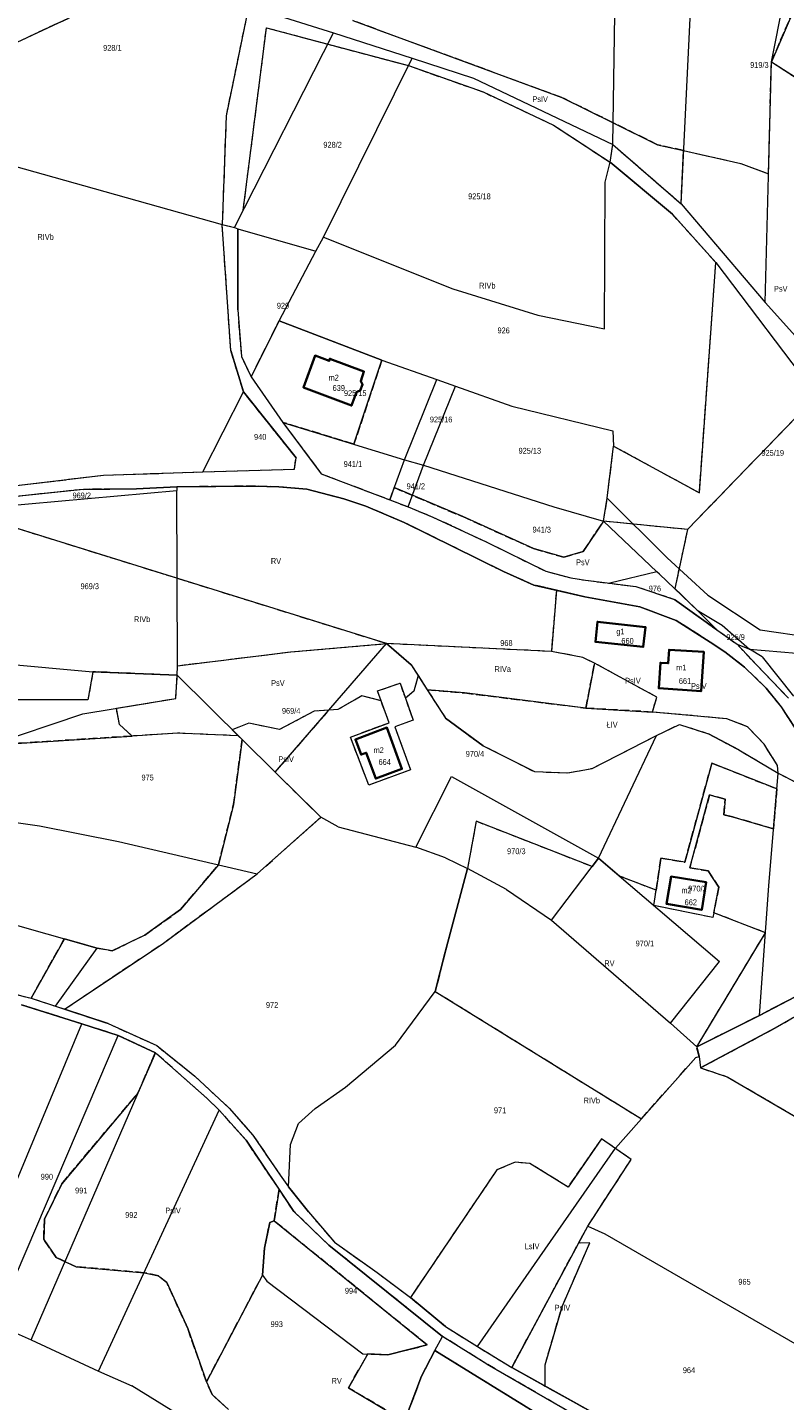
# Model space of a CAD drawing. Header units: metres. Extents: x 7496145 to 7500200, y 5498500 to 5502080.
# Tile 56 of 202: x 7497054 to 7497248, y 5500459 to 5500812. Entities that reach past the tile are written whole.
import ezdxf
from ezdxf.enums import TextEntityAlignment as Align

# ---------------------------------------------------------------- set-up
doc = ezdxf.new("R2010")
doc.units = ezdxf.units.M
doc.header["$MEASUREMENT"] = 0
for name, pattern in [('2.25_0.75', [3, 2.25, -0.75]), ('219-1000', [0]), ('egug-1000', [0])]:
    doc.linetypes.add(name, pattern=pattern)
doc.layers.get('0').update_dxf_attribs({"color": 2, "linetype": 'CONTINUOUS', "lineweight": 5})
for name, color, linetype in [('209-oznaczenie konturu klasyfikacyjnego', 7, 'CONTINUOUS'), ('211-numer działki ewidencyjnej', 7, 'CONTINUOUS'), ('217-kontur klasyfikacyjny', 7, 'CONTINUOUS'), ('218-kontur użytku gruntowego', 7, 'CONTINUOUS'), ('219-działka ewidencyjna', 7, 'CONTINUOUS'), ('312-budynek ewidencyjny', 7, 'CONTINUOUS'), ('312-oznaczenie budynku ewidencyjnego', 7, 'CONTINUOUS'), ('312-oznaczenie budynku ewidencyjnego-Atr117', 7, 'CONTINUOUS'), ('Punkt budynku', 7, 'CONTINUOUS')]:
    doc.layers.add(name, color=color, linetype=linetype)
doc.styles.get("Standard").update_dxf_attribs({"font": 'Working1250', "width": 0.75})

# ---------------------------------------------------------------- blocks, each defined once
blk = doc.blocks.new('PUNKTBUD')
at = {"color": 0}
blk.add_circle((0, 0), 0.09, dxfattribs=at)

msp = doc.modelspace()

# ---------------------------------------------------------------- linework, layer by layer
at = {"layer": '217-kontur klasyfikacyjny', "color": 3, "linetype": '2.25_0.75', "lineweight": 18, "flags": 128}
for points in [[(7497244.72, 5500803.48), (7497256.35, 5500830.33)], [(7497037.5, 5500802.27), (7497073.43, 5500819.01)], [(7497109.85, 5500814.99), (7497104.63, 5500789.57)], [(7497190.89, 5500794.28), (7497137.15, 5500814.05)], [(7497109.02, 5500765.24), (7497115, 5500812.22)], [(7497115, 5500812.22), (7497151.48, 5500802.47)], [(7497243.98, 5500774.71), (7497244.72, 5500803.48)], [(7497244.72, 5500803.48), (7497253.71, 5500797.67)], [(7497151.48, 5500802.47), (7497170.64, 5500795.71)], [(7497170.64, 5500795.71), (7497188.75, 5500787.21)], [(7497204.07, 5500787.79), (7497190.89, 5500794.28)], [(7497104.63, 5500789.57), (7497103.62, 5500761.65)], [(7497188.75, 5500787.21), (7497203.27, 5500777.67)], [(7497215.48, 5500782.16), (7497204.07, 5500787.79)], [(7497203.27, 5500777.67), (7497203.98, 5500782.18)], [(7497203.98, 5500782.18), (7497221.52, 5500766.99)], [(7497222.18, 5500780.65), (7497215.48, 5500782.16)], [(7497221.52, 5500766.99), (7497222.18, 5500780.65)], [(7497222.18, 5500780.65), (7497236.83, 5500777.36)], [(7497219.32, 5500764.27), (7497203.27, 5500777.67)], [(7497236.83, 5500777.36), (7497243.98, 5500774.71)], [(7497106.8, 5500760.87), (7497109.02, 5500765.24)], [(7497230.45, 5500751.85), (7497219.32, 5500764.27)], [(7497103.62, 5500761.65), (7497106.8, 5500760.87)], [(7497105.83, 5500729.25), (7497103.62, 5500761.65)], [(7497106.8, 5500760.87), (7497107.6, 5500760.57)], [(7497107.6, 5500760.57), (7497107.6, 5500739.74)], [(7497226.21, 5500692.71), (7497230.45, 5500751.85)], [(7497107.6, 5500739.74), (7497108.56, 5500727.74)], [(7497111.05, 5500722.51), (7497118.25, 5500736.91)], [(7497118.25, 5500736.91), (7497144.67, 5500726.82)], [(7497109.08, 5500718.66), (7497105.83, 5500729.25)], [(7497108.56, 5500727.74), (7497111.05, 5500722.51)], [(7497144.67, 5500726.82), (7497137.46, 5500705.21)], [(7497122.59, 5500701.73), (7497109.08, 5500718.66)], [(7497256.39, 5500717.67), (7497223.17, 5500683.29)], [(7497137.46, 5500705.21), (7497119.24, 5500710.82)], [(7497119.24, 5500710.82), (7497129.08, 5500697.62)], [(7497202.52, 5500691.31), (7497204.19, 5500704.74)], [(7497204.19, 5500704.74), (7497226.21, 5500692.71)], [(7497122.17, 5500698.77), (7497122.59, 5500701.73)], [(7497046.29, 5500694.08), (7497073.09, 5500697.23)], [(7497073.09, 5500697.23), (7497098.64, 5500698.11)], [(7497098.64, 5500698.11), (7497122.17, 5500698.77)], [(7497129.08, 5500697.62), (7497146.65, 5500690.92)], [(7497067.97, 5500693.6), (7497056.17, 5500692.35)], [(7497081.58, 5500693.7), (7497067.97, 5500693.6)], [(7497091.95, 5500694.24), (7497081.58, 5500693.7)], [(7497112.01, 5500694.44), (7497091.95, 5500694.24)], [(7497118.17, 5500694.27), (7497112.01, 5500694.44)], [(7497125.33, 5500693.62), (7497118.17, 5500694.27)], [(7497134.87, 5500691.13), (7497125.33, 5500693.62)], [(7497146.65, 5500690.92), (7497147.8, 5500694.06)], [(7497147.8, 5500694.06), (7497165.42, 5500686.59)], [(7497056.17, 5500692.35), (7497049.14, 5500691.61)], [(7497140.56, 5500689.26), (7497134.87, 5500691.13)], [(7497146.65, 5500690.92), (7497151.38, 5500689.08)], [(7497201.63, 5500685.41), (7497202.52, 5500691.31)], [(7497145.86, 5500653.96), (7497042.41, 5500686.19)], [(7497150.37, 5500685.11), (7497140.56, 5500689.26)], [(7497151.38, 5500689.08), (7497157.74, 5500686.5)], [(7497157.74, 5500686.5), (7497171.48, 5500680.1)], [(7497165.42, 5500686.59), (7497183.63, 5500678.38)], [(7497175.88, 5500672.48), (7497150.37, 5500685.11)], [(7497196.36, 5500677.62), (7497201.63, 5500685.41)], [(7497223.17, 5500683.29), (7497201.63, 5500685.41)], [(7497223.17, 5500683.29), (7497219.9, 5500668.11)], [(7497171.48, 5500680.1), (7497186.73, 5500672.55)], [(7497183.63, 5500678.38), (7497191.4, 5500676.16)], [(7497191.4, 5500676.16), (7497196.36, 5500677.62)], [(7497183.72, 5500669.02), (7497175.88, 5500672.48)], [(7497186.73, 5500672.55), (7497193.23, 5500670.89)], [(7497189.48, 5500667.67), (7497183.72, 5500669.02)], [(7497193.23, 5500670.89), (7497196.95, 5500670.26)], [(7497196.95, 5500670.26), (7497203.21, 5500669.47)], [(7497203.21, 5500669.47), (7497209.87, 5500668.63)], [(7497209.87, 5500668.63), (7497219.86, 5500665.34)], [(7497189.48, 5500667.67), (7497188.2, 5500651.96)], [(7497196.83, 5500665.95), (7497189.48, 5500667.67)], [(7497210.92, 5500663.39), (7497196.83, 5500665.95)], [(7497219.86, 5500665.34), (7497230.72, 5500657.49)], [(7497219.9, 5500668.11), (7497225.64, 5500662.58)], [(7497220.27, 5500659.92), (7497210.92, 5500663.39)], [(7497225.64, 5500662.58), (7497230.72, 5500657.49)], [(7497229, 5500654.31), (7497220.27, 5500659.92)], [(7497230.72, 5500657.49), (7497235.89, 5500653.84)], [(7497092.17, 5500648.29), (7497121.24, 5500651.85)], [(7497121.24, 5500651.85), (7497145.86, 5500653.96)], [(7497145.86, 5500653.96), (7497152.19, 5500648.55)], [(7497188.2, 5500651.96), (7497145.86, 5500653.96)], [(7497196.27, 5500650.39), (7497188.2, 5500651.96)], [(7497232.75, 5500651.86), (7497229, 5500654.31)], [(7497237.83, 5500647.88), (7497232.75, 5500651.86)], [(7497235.89, 5500653.84), (7497240.94, 5500648.44)], [(7497092.08, 5500645.82), (7497092.17, 5500648.29)], [(7497152.19, 5500648.55), (7497153.96, 5500645.76)], [(7497199.31, 5500648.97), (7497196.27, 5500650.39)], [(7497197.05, 5500637.42), (7497199.31, 5500648.97)], [(7497215.25, 5500640.2), (7497199.31, 5500648.97)], [(7497243.36, 5500642.56), (7497237.83, 5500647.88)], [(7497240.94, 5500648.44), (7497249.08, 5500639.97)], [(7497070.39, 5500646.75), (7497069.13, 5500639.54)], [(7497092.08, 5500645.82), (7497070.39, 5500646.75)], [(7497091.69, 5500639.88), (7497092.08, 5500645.82)], [(7497143.5, 5500641.8), (7497149.32, 5500643.83)], [(7497149.32, 5500643.83), (7497150.69, 5500639.93)], [(7497153.96, 5500645.76), (7497152.85, 5500641.77)], [(7497153.96, 5500645.76), (7497156.31, 5500642.07)], [(7497139.52, 5500640.58), (7497133.34, 5500637.01)], [(7497144.43, 5500639.25), (7497139.52, 5500640.58)], [(7497144.43, 5500639.25), (7497143.5, 5500641.8)], [(7497152.85, 5500641.77), (7497150.69, 5500639.93)], [(7497156.31, 5500642.07), (7497165.88, 5500641.29)], [(7497156.31, 5500642.07), (7497160.97, 5500634.85)], [(7497165.88, 5500641.29), (7497197.05, 5500637.42)], [(7497247.23, 5500637.8), (7497243.36, 5500642.56)], [(7497069.13, 5500639.54), (7497047.78, 5500639.55)], [(7497076.44, 5500637.35), (7497091.69, 5500639.88)], [(7497077.21, 5500633.16), (7497076.44, 5500637.35)], [(7497117.23, 5500620.92), (7497131.02, 5500636.83)], [(7497131.02, 5500636.83), (7497127.25, 5500636.63)], [(7497133.34, 5500637.01), (7497131.02, 5500636.83)], [(7497146.49, 5500633.65), (7497144.43, 5500639.25)], [(7497150.69, 5500639.93), (7497152.67, 5500634.27)], [(7497214.18, 5500636.39), (7497197.05, 5500637.42)], [(7497214.18, 5500636.39), (7497215.25, 5500640.2)], [(7497250.66, 5500632.49), (7497247.23, 5500637.8)], [(7497110.46, 5500633.49), (7497106.19, 5500631.85)], [(7497118.37, 5500631.89), (7497110.46, 5500633.49)], [(7497127.25, 5500636.63), (7497118.37, 5500631.89)], [(7497136.57, 5500629.96), (7497146.49, 5500633.65)], [(7497152.67, 5500634.27), (7497147.99, 5500632.6)], [(7497160.97, 5500634.85), (7497170.65, 5500627.74)], [(7497233.31, 5500634.64), (7497214.18, 5500636.39)], [(7497238.6, 5500632.63), (7497233.31, 5500634.64)], [(7497080.52, 5500630.23), (7497043.87, 5500627.88)], [(7497080.52, 5500630.23), (7497077.21, 5500633.16)], [(7497092.1, 5500630.97), (7497080.52, 5500630.23)], [(7497107.76, 5500630.29), (7497092.1, 5500630.97)], [(7497106.19, 5500631.85), (7497107.76, 5500630.29)], [(7497108.75, 5500629.32), (7497107.76, 5500630.29)], [(7497141.29, 5500617.59), (7497136.57, 5500629.96)], [(7497147.99, 5500632.6), (7497152.02, 5500621.54)], [(7497198.67, 5500621.92), (7497215.17, 5500630.35)], [(7497215.17, 5500630.35), (7497221.11, 5500633.22)], [(7497221.11, 5500633.22), (7497228.57, 5500630.79)], [(7497228.57, 5500630.79), (7497236.35, 5500626.66)], [(7497242.86, 5500628.12), (7497238.6, 5500632.63)], [(7497106.54, 5500612.61), (7497108.75, 5500629.32)], [(7497170.65, 5500627.74), (7497183.85, 5500621.07)], [(7497236.35, 5500626.66), (7497246.44, 5500620.68)], [(7497246.3, 5500622.69), (7497242.86, 5500628.12)], [(7497222.47, 5500597.8), (7497229.43, 5500623.26)], [(7497229.43, 5500623.26), (7497246.11, 5500616.65)], [(7497246.44, 5500620.68), (7497246.3, 5500622.69)], [(7497128.99, 5500609.36), (7497117.23, 5500620.92)], [(7497152.02, 5500621.54), (7497141.29, 5500617.59)], [(7497183.85, 5500621.07), (7497192.46, 5500620.78)], [(7497192.46, 5500620.78), (7497198.67, 5500621.92)], [(7497246.44, 5500620.68), (7497255.85, 5500615.89)], [(7497246.11, 5500616.65), (7497245.27, 5500606.39)], [(7497102.66, 5500597.12), (7497106.54, 5500612.61)], [(7497228.86, 5500615.11), (7497223.74, 5500596.36)], [(7497232.86, 5500613.97), (7497228.86, 5500615.11)], [(7497232.5, 5500609.98), (7497232.86, 5500613.97)], [(7497112.59, 5500594.79), (7497128.99, 5500609.36)], [(7497234.74, 5500609.43), (7497232.5, 5500609.98)], [(7497245.27, 5500606.39), (7497234.74, 5500609.43)], [(7497168.89, 5500608.31), (7497166.64, 5500596.22)], [(7497198.65, 5500596.69), (7497168.89, 5500608.31)], [(7497200.28, 5500598.84), (7497198.65, 5500596.69)], [(7497205.68, 5500594.24), (7497200.28, 5500598.84)], [(7497215.12, 5500590.58), (7497216.36, 5500598.86)], [(7497216.36, 5500598.86), (7497222.47, 5500597.8)], [(7497088.16, 5500576.78), (7497112.59, 5500594.79)], [(7497092.94, 5500585.65), (7497102.66, 5500597.12)], [(7497166.64, 5500596.22), (7497160.9, 5500574.71)], [(7497223.74, 5500596.36), (7497228.46, 5500595.6)], [(7497228.46, 5500595.6), (7497231.21, 5500591.41)], [(7497215.12, 5500590.58), (7497205.68, 5500594.24)], [(7497231.21, 5500591.41), (7497229.92, 5500584.83)], [(7497214.53, 5500586.69), (7497215.12, 5500590.58)], [(7497083.76, 5500579.1), (7497092.94, 5500585.65)], [(7497229.68, 5500583.58), (7497214.53, 5500586.69)], [(7497229.92, 5500584.83), (7497229.68, 5500583.58)], [(7497243.22, 5500579.67), (7497229.92, 5500584.83)], [(7497054.54, 5500562.88), (7497063.09, 5500578.14)], [(7497063.09, 5500578.14), (7497071.46, 5500575.76)], [(7497075.37, 5500575.03), (7497083.76, 5500579.1)], [(7497225.53, 5500550.34), (7497243.22, 5500579.67)], [(7497063.08, 5500560.03), (7497088.16, 5500576.78)], [(7497071.46, 5500575.76), (7497075.37, 5500575.03)], [(7497160.9, 5500574.71), (7497158.38, 5500564.6)], [(7497273.1, 5500574.89), (7497241.71, 5500558.45)], [(7497245.61, 5500555.17), (7497278.96, 5500574.28)], [(7497030.46, 5500568.82), (7497054.54, 5500562.88)], [(7497054.54, 5500562.88), (7497060.76, 5500560.81)], [(7497158.38, 5500564.6), (7497211.31, 5500531.87)], [(7497067.59, 5500556.26), (7497052.07, 5500561.17)], [(7497060.76, 5500560.81), (7497063.08, 5500560.03)], [(7497063.08, 5500560.03), (7497074.32, 5500556.33)], [(7497076.93, 5500553.29), (7497067.59, 5500556.26)], [(7497074.32, 5500556.33), (7497086.81, 5500550.69)], [(7497241.71, 5500558.45), (7497225.53, 5500550.34)], [(7497086.45, 5500548.85), (7497076.93, 5500553.29)], [(7497226.53, 5500544.93), (7497245.61, 5500555.17)], [(7497081.96, 5500538.47), (7497086.45, 5500548.85)], [(7497099.79, 5500537.1), (7497086.45, 5500548.85)], [(7497086.81, 5500550.69), (7497096.61, 5500542.84)], [(7497226.2, 5500547.88), (7497225.53, 5500550.34)], [(7497211.31, 5500531.87), (7497225.32, 5500547.65)], [(7497225.32, 5500547.65), (7497226.2, 5500547.88)], [(7497226.2, 5500547.88), (7497226.53, 5500544.93)], [(7497096.61, 5500542.84), (7497105.41, 5500534.64)], [(7497226.53, 5500544.93), (7497233.37, 5500542.67)], [(7497233.37, 5500542.67), (7497263.02, 5500525.39)], [(7497062.41, 5500515.2), (7497081.96, 5500538.47)], [(7497102.87, 5500534.07), (7497099.79, 5500537.1)], [(7497105.41, 5500534.64), (7497111.49, 5500527.7)], [(7497109.76, 5500526.37), (7497102.87, 5500534.07)], [(7497111.49, 5500527.7), (7497118.53, 5500517.39)], [(7497118.22, 5500513.77), (7497109.76, 5500526.37)], [(7497201.11, 5500526.77), (7497192.48, 5500514.35)], [(7497208.69, 5500521.39), (7497201.11, 5500526.77)], [(7497178.89, 5500520.71), (7497174.18, 5500518.76)], [(7497182.63, 5500520.41), (7497178.89, 5500520.71)], [(7497192.48, 5500514.35), (7497182.63, 5500520.41)], [(7497197.52, 5500504.3), (7497208.69, 5500521.39)], [(7497118.53, 5500517.39), (7497120.68, 5500514.39)], [(7497174.18, 5500518.76), (7497151.98, 5500485.96)], [(7497057.94, 5500506.06), (7497062.41, 5500515.2)], [(7497117, 5500505.63), (7497118.22, 5500513.77)], [(7497122.04, 5500508.09), (7497118.22, 5500513.77)], [(7497120.68, 5500514.39), (7497125.76, 5500507.97)], [(7497131.05, 5500499.38), (7497122.04, 5500508.09)], [(7497125.76, 5500507.97), (7497132.47, 5500500.17)], [(7497057.76, 5500500.9), (7497057.94, 5500506.06)], [(7497114.49, 5500498.6), (7497115.83, 5500505.24)], [(7497115.83, 5500505.24), (7497117, 5500505.63)], [(7497156.3, 5500473.76), (7497117, 5500505.63)], [(7497195.19, 5500499.96), (7497197.52, 5500504.3)], [(7497060.93, 5500496.27), (7497057.76, 5500500.9)], [(7497160.23, 5500475.93), (7497131.05, 5500499.38)], [(7497132.47, 5500500.17), (7497143.41, 5500492.37)], [(7497178.03, 5500467.96), (7497195.19, 5500499.96)], [(7497191.02, 5500483.84), (7497198.05, 5500499.97)], [(7497198.05, 5500499.97), (7497195.19, 5500499.96)], [(7497066.13, 5500493.86), (7497060.93, 5500496.27)], [(7497113.98, 5500491.7), (7497114.49, 5500498.6)], [(7497083.57, 5500492.33), (7497066.13, 5500493.86)], [(7497087.22, 5500491.53), (7497083.57, 5500492.33)], [(7497143.41, 5500492.37), (7497151.98, 5500485.96)], [(7497089.36, 5500489.82), (7497087.22, 5500491.53)], [(7497094.75, 5500478.01), (7497089.36, 5500489.82)], [(7497099.57, 5500464.26), (7497113.98, 5500491.7)], [(7497151.98, 5500485.96), (7497160.99, 5500478.5)], [(7497186.56, 5500468.63), (7497191.02, 5500483.84)], [(7497099.57, 5500464.26), (7497094.75, 5500478.01)], [(7497160.99, 5500478.5), (7497169.2, 5500473.38)], [(7497171.63, 5500468.85), (7497160.23, 5500475.93)], [(7497136.07, 5500462.77), (7497141.04, 5500471.46)], [(7497141.04, 5500471.46), (7497146.19, 5500471.25)], [(7497146.19, 5500471.25), (7497156.3, 5500473.76)], [(7497158.23, 5500472.34), (7497154.86, 5500465.76)], [(7497206.31, 5500442.7), (7497158.23, 5500472.34)], [(7497169.2, 5500473.38), (7497178.03, 5500467.96)], [(7497197.15, 5500454.09), (7497171.63, 5500468.85)], [(7497178.03, 5500467.96), (7497186.63, 5500463.18)], [(7497186.63, 5500463.18), (7497186.56, 5500468.63)], [(7497101.04, 5500461.01), (7497099.57, 5500464.26)], [(7497154.86, 5500465.76), (7497150.5, 5500454.2)], [(7497105.26, 5500457.16), (7497101.04, 5500461.01)], [(7497150.5, 5500454.2), (7497136.07, 5500462.77)], [(7497186.63, 5500463.18), (7497201.62, 5500454.85)]]:
    msp.add_lwpolyline(points, dxfattribs=at)
at = {"layer": '218-kontur użytku gruntowego', "color": 3, "linetype": 'egug-1000', "lineweight": 18, "flags": 128}
for points in [[(7497256.35, 5500830.33), (7497244.72, 5500803.48)], [(7497037.5, 5500802.27), (7497073.43, 5500819.01)], [(7497109.85, 5500814.99), (7497104.63, 5500789.57)], [(7497137.15, 5500814.05), (7497190.89, 5500794.28)], [(7497109.02, 5500765.24), (7497115, 5500812.22)], [(7497115, 5500812.22), (7497151.48, 5500802.47)], [(7497243.98, 5500774.71), (7497244.72, 5500803.48)], [(7497244.72, 5500803.48), (7497253.71, 5500797.67)], [(7497151.48, 5500802.47), (7497170.64, 5500795.71)], [(7497170.64, 5500795.71), (7497188.75, 5500787.21)], [(7497190.89, 5500794.28), (7497204.07, 5500787.79)], [(7497104.63, 5500789.57), (7497103.62, 5500761.65)], [(7497188.75, 5500787.21), (7497203.27, 5500777.67)], [(7497204.07, 5500787.79), (7497215.48, 5500782.16)], [(7497203.27, 5500777.67), (7497203.98, 5500782.18)], [(7497203.98, 5500782.18), (7497221.52, 5500766.99)], [(7497215.48, 5500782.16), (7497222.18, 5500780.65)], [(7497221.52, 5500766.99), (7497222.18, 5500780.65)], [(7497222.18, 5500780.65), (7497236.83, 5500777.36)], [(7497219.32, 5500764.27), (7497203.27, 5500777.67)], [(7497236.83, 5500777.36), (7497243.98, 5500774.71)], [(7497106.8, 5500760.87), (7497109.02, 5500765.24)], [(7497230.45, 5500751.85), (7497219.32, 5500764.27)], [(7497103.62, 5500761.65), (7497106.8, 5500760.87)], [(7497105.83, 5500729.25), (7497103.62, 5500761.65)], [(7497106.8, 5500760.87), (7497107.6, 5500760.57)], [(7497107.6, 5500760.57), (7497107.6, 5500739.74)], [(7497226.21, 5500692.71), (7497230.45, 5500751.85)], [(7497107.6, 5500739.74), (7497108.56, 5500727.74)], [(7497118.25, 5500736.91), (7497111.05, 5500722.51)], [(7497144.67, 5500726.82), (7497118.25, 5500736.91)], [(7497109.08, 5500718.66), (7497105.83, 5500729.25)], [(7497108.56, 5500727.74), (7497111.05, 5500722.51)], [(7497137.46, 5500705.21), (7497144.67, 5500726.82)], [(7497111.05, 5500722.51), (7497119.24, 5500710.82)], [(7497122.59, 5500701.73), (7497109.08, 5500718.66)], [(7497256.39, 5500717.67), (7497223.17, 5500683.29)], [(7497119.24, 5500710.82), (7497137.46, 5500705.21)], [(7497119.24, 5500710.82), (7497129.08, 5500697.62)], [(7497202.52, 5500691.31), (7497204.19, 5500704.74)], [(7497204.19, 5500704.74), (7497226.21, 5500692.71)], [(7497122.17, 5500698.77), (7497122.59, 5500701.73)], [(7497046.29, 5500694.08), (7497073.09, 5500697.23)], [(7497073.09, 5500697.23), (7497098.64, 5500698.11)], [(7497098.64, 5500698.11), (7497122.17, 5500698.77)], [(7497129.08, 5500697.62), (7497146.65, 5500690.92)], [(7497067.97, 5500693.6), (7497056.17, 5500692.35)], [(7497081.58, 5500693.7), (7497067.97, 5500693.6)], [(7497091.95, 5500694.24), (7497081.58, 5500693.7)], [(7497112.01, 5500694.44), (7497091.95, 5500694.24)], [(7497118.17, 5500694.27), (7497112.01, 5500694.44)], [(7497125.33, 5500693.62), (7497118.17, 5500694.27)], [(7497134.87, 5500691.13), (7497125.33, 5500693.62)], [(7497147.8, 5500694.06), (7497146.65, 5500690.92)], [(7497165.42, 5500686.59), (7497147.8, 5500694.06)], [(7497056.17, 5500692.35), (7497049.14, 5500691.61)], [(7497140.56, 5500689.26), (7497134.87, 5500691.13)], [(7497146.65, 5500690.92), (7497151.38, 5500689.08)], [(7497201.63, 5500685.41), (7497202.52, 5500691.31)], [(7497145.86, 5500653.96), (7497042.41, 5500686.19)], [(7497150.37, 5500685.11), (7497140.56, 5500689.26)], [(7497151.38, 5500689.08), (7497157.74, 5500686.5)], [(7497157.74, 5500686.5), (7497171.48, 5500680.1)], [(7497183.63, 5500678.38), (7497165.42, 5500686.59)], [(7497175.88, 5500672.48), (7497150.37, 5500685.11)], [(7497201.63, 5500685.41), (7497196.36, 5500677.62)], [(7497223.17, 5500683.29), (7497201.63, 5500685.41)], [(7497223.17, 5500683.29), (7497219.9, 5500668.11)], [(7497171.48, 5500680.1), (7497186.73, 5500672.55)], [(7497191.4, 5500676.16), (7497183.63, 5500678.38)], [(7497196.36, 5500677.62), (7497191.4, 5500676.16)], [(7497183.72, 5500669.02), (7497175.88, 5500672.48)], [(7497186.73, 5500672.55), (7497193.23, 5500670.89)], [(7497189.48, 5500667.67), (7497183.72, 5500669.02)], [(7497193.23, 5500670.89), (7497196.95, 5500670.26)], [(7497196.95, 5500670.26), (7497203.21, 5500669.47)], [(7497203.21, 5500669.47), (7497209.87, 5500668.63)], [(7497209.87, 5500668.63), (7497219.86, 5500665.34)], [(7497189.48, 5500667.67), (7497188.2, 5500651.96)], [(7497196.83, 5500665.95), (7497189.48, 5500667.67)], [(7497210.92, 5500663.39), (7497196.83, 5500665.95)], [(7497219.86, 5500665.34), (7497230.72, 5500657.49)], [(7497219.9, 5500668.11), (7497225.64, 5500662.58)], [(7497220.27, 5500659.92), (7497210.92, 5500663.39)], [(7497225.64, 5500662.58), (7497230.72, 5500657.49)], [(7497229, 5500654.31), (7497220.27, 5500659.92)], [(7497230.72, 5500657.49), (7497235.89, 5500653.84)], [(7497092.17, 5500648.29), (7497121.24, 5500651.85)], [(7497121.24, 5500651.85), (7497145.86, 5500653.96)], [(7497145.86, 5500653.96), (7497152.19, 5500648.55)], [(7497188.2, 5500651.96), (7497145.86, 5500653.96)], [(7497196.27, 5500650.39), (7497188.2, 5500651.96)], [(7497232.75, 5500651.86), (7497229, 5500654.31)], [(7497237.83, 5500647.88), (7497232.75, 5500651.86)], [(7497235.89, 5500653.84), (7497240.94, 5500648.44)], [(7497092.08, 5500645.82), (7497092.17, 5500648.29)], [(7497152.19, 5500648.55), (7497153.96, 5500645.76)], [(7497199.31, 5500648.97), (7497196.27, 5500650.39)], [(7497199.31, 5500648.97), (7497197.05, 5500637.42)], [(7497215.25, 5500640.2), (7497199.31, 5500648.97)], [(7497243.36, 5500642.56), (7497237.83, 5500647.88)], [(7497240.94, 5500648.44), (7497249.08, 5500639.97)], [(7497070.39, 5500646.75), (7497069.13, 5500639.54)], [(7497092.08, 5500645.82), (7497070.39, 5500646.75)], [(7497091.69, 5500639.88), (7497092.08, 5500645.82)], [(7497143.5, 5500641.8), (7497149.32, 5500643.83)], [(7497149.32, 5500643.83), (7497150.69, 5500639.93)], [(7497153.96, 5500645.76), (7497152.85, 5500641.77)], [(7497153.96, 5500645.76), (7497156.31, 5500642.07)], [(7497139.52, 5500640.58), (7497133.34, 5500637.01)], [(7497144.43, 5500639.25), (7497139.52, 5500640.58)], [(7497144.43, 5500639.25), (7497143.5, 5500641.8)], [(7497152.85, 5500641.77), (7497150.69, 5500639.93)], [(7497156.31, 5500642.07), (7497160.97, 5500634.85)], [(7497165.88, 5500641.29), (7497156.31, 5500642.07)], [(7497197.05, 5500637.42), (7497165.88, 5500641.29)], [(7497247.23, 5500637.8), (7497243.36, 5500642.56)], [(7497069.13, 5500639.54), (7497047.78, 5500639.55)], [(7497076.44, 5500637.35), (7497091.69, 5500639.88)], [(7497077.21, 5500633.16), (7497076.44, 5500637.35)], [(7497117.23, 5500620.92), (7497131.02, 5500636.83)], [(7497131.02, 5500636.83), (7497127.25, 5500636.63)], [(7497133.34, 5500637.01), (7497131.02, 5500636.83)], [(7497146.49, 5500633.65), (7497144.43, 5500639.25)], [(7497150.69, 5500639.93), (7497152.67, 5500634.27)], [(7497197.05, 5500637.42), (7497214.18, 5500636.39)], [(7497214.18, 5500636.39), (7497215.25, 5500640.2)], [(7497250.66, 5500632.49), (7497247.23, 5500637.8)], [(7497110.46, 5500633.49), (7497106.19, 5500631.85)], [(7497118.37, 5500631.89), (7497110.46, 5500633.49)], [(7497127.25, 5500636.63), (7497118.37, 5500631.89)], [(7497136.57, 5500629.96), (7497146.49, 5500633.65)], [(7497152.67, 5500634.27), (7497147.99, 5500632.6)], [(7497160.97, 5500634.85), (7497170.65, 5500627.74)], [(7497233.31, 5500634.64), (7497214.18, 5500636.39)], [(7497238.6, 5500632.63), (7497233.31, 5500634.64)], [(7497043.87, 5500627.88), (7497080.52, 5500630.23)], [(7497080.52, 5500630.23), (7497077.21, 5500633.16)], [(7497092.1, 5500630.97), (7497080.52, 5500630.23)], [(7497107.76, 5500630.29), (7497092.1, 5500630.97)], [(7497106.19, 5500631.85), (7497107.76, 5500630.29)], [(7497107.76, 5500630.29), (7497108.75, 5500629.32)], [(7497141.29, 5500617.59), (7497136.57, 5500629.96)], [(7497147.99, 5500632.6), (7497152.02, 5500621.54)], [(7497198.67, 5500621.92), (7497215.17, 5500630.35)], [(7497215.17, 5500630.35), (7497221.11, 5500633.22)], [(7497221.11, 5500633.22), (7497228.57, 5500630.79)], [(7497228.57, 5500630.79), (7497236.35, 5500626.66)], [(7497242.86, 5500628.12), (7497238.6, 5500632.63)], [(7497108.75, 5500629.32), (7497106.54, 5500612.61)], [(7497170.65, 5500627.74), (7497183.85, 5500621.07)], [(7497236.35, 5500626.66), (7497246.44, 5500620.68)], [(7497246.3, 5500622.69), (7497242.86, 5500628.12)], [(7497229.43, 5500623.26), (7497222.47, 5500597.8)], [(7497246.11, 5500616.65), (7497229.43, 5500623.26)], [(7497246.44, 5500620.68), (7497246.3, 5500622.69)], [(7497128.99, 5500609.36), (7497117.23, 5500620.92)], [(7497152.02, 5500621.54), (7497141.29, 5500617.59)], [(7497183.85, 5500621.07), (7497192.46, 5500620.78)], [(7497192.46, 5500620.78), (7497198.67, 5500621.92)], [(7497246.44, 5500620.68), (7497255.85, 5500615.89)], [(7497245.27, 5500606.39), (7497246.11, 5500616.65)], [(7497106.54, 5500612.61), (7497102.66, 5500597.12)], [(7497223.74, 5500596.36), (7497228.86, 5500615.11)], [(7497228.86, 5500615.11), (7497232.86, 5500613.97)], [(7497232.86, 5500613.97), (7497232.5, 5500609.98)], [(7497112.59, 5500594.79), (7497128.99, 5500609.36)], [(7497232.5, 5500609.98), (7497234.74, 5500609.43)], [(7497234.74, 5500609.43), (7497245.27, 5500606.39)], [(7497168.89, 5500608.31), (7497166.64, 5500596.22)], [(7497198.65, 5500596.69), (7497168.89, 5500608.31)], [(7497200.28, 5500598.84), (7497198.65, 5500596.69)], [(7497205.68, 5500594.24), (7497200.28, 5500598.84)], [(7497216.36, 5500598.86), (7497215.12, 5500590.58)], [(7497222.47, 5500597.8), (7497216.36, 5500598.86)], [(7497088.16, 5500576.78), (7497112.59, 5500594.79)], [(7497102.66, 5500597.12), (7497092.94, 5500585.65)], [(7497166.64, 5500596.22), (7497160.9, 5500574.71)], [(7497228.46, 5500595.6), (7497223.74, 5500596.36)], [(7497231.21, 5500591.41), (7497228.46, 5500595.6)], [(7497215.12, 5500590.58), (7497205.68, 5500594.24)], [(7497229.92, 5500584.83), (7497231.21, 5500591.41)], [(7497214.53, 5500586.69), (7497215.12, 5500590.58)], [(7497092.94, 5500585.65), (7497083.76, 5500579.1)], [(7497229.68, 5500583.58), (7497214.53, 5500586.69)], [(7497229.92, 5500584.83), (7497229.68, 5500583.58)], [(7497243.22, 5500579.67), (7497229.92, 5500584.83)], [(7497063.09, 5500578.14), (7497054.54, 5500562.88)], [(7497071.46, 5500575.76), (7497063.09, 5500578.14)], [(7497083.76, 5500579.1), (7497075.37, 5500575.03)], [(7497225.53, 5500550.34), (7497243.22, 5500579.67)], [(7497063.08, 5500560.03), (7497088.16, 5500576.78)], [(7497075.37, 5500575.03), (7497071.46, 5500575.76)], [(7497160.9, 5500574.71), (7497158.38, 5500564.6)], [(7497273.1, 5500574.89), (7497241.71, 5500558.45)], [(7497278.96, 5500574.28), (7497245.61, 5500555.17)], [(7497030.46, 5500568.82), (7497054.54, 5500562.88)], [(7497054.54, 5500562.88), (7497060.76, 5500560.81)], [(7497158.38, 5500564.6), (7497211.31, 5500531.87)], [(7497067.59, 5500556.26), (7497052.07, 5500561.17)], [(7497060.76, 5500560.81), (7497063.08, 5500560.03)], [(7497063.08, 5500560.03), (7497074.32, 5500556.33)], [(7497076.93, 5500553.29), (7497067.59, 5500556.26)], [(7497074.32, 5500556.33), (7497086.81, 5500550.69)], [(7497241.71, 5500558.45), (7497225.53, 5500550.34)], [(7497086.45, 5500548.85), (7497076.93, 5500553.29)], [(7497245.61, 5500555.17), (7497226.53, 5500544.93)], [(7497086.45, 5500548.85), (7497081.96, 5500538.47)], [(7497099.79, 5500537.1), (7497086.45, 5500548.85)], [(7497086.81, 5500550.69), (7497096.61, 5500542.84)], [(7497225.53, 5500550.34), (7497226.2, 5500547.88)], [(7497211.31, 5500531.87), (7497225.32, 5500547.65)], [(7497225.32, 5500547.65), (7497226.2, 5500547.88)], [(7497226.2, 5500547.88), (7497226.53, 5500544.93)], [(7497096.61, 5500542.84), (7497105.41, 5500534.64)], [(7497226.53, 5500544.93), (7497233.37, 5500542.67)], [(7497233.37, 5500542.67), (7497263.02, 5500525.39)], [(7497081.96, 5500538.47), (7497062.41, 5500515.2)], [(7497102.87, 5500534.07), (7497099.79, 5500537.1)], [(7497105.41, 5500534.64), (7497111.49, 5500527.7)], [(7497109.76, 5500526.37), (7497102.87, 5500534.07)], [(7497111.49, 5500527.7), (7497118.53, 5500517.39)], [(7497118.22, 5500513.77), (7497109.76, 5500526.37)], [(7497201.11, 5500526.77), (7497192.48, 5500514.35)], [(7497208.69, 5500521.39), (7497201.11, 5500526.77)], [(7497178.89, 5500520.71), (7497174.18, 5500518.76)], [(7497182.63, 5500520.41), (7497178.89, 5500520.71)], [(7497192.48, 5500514.35), (7497182.63, 5500520.41)], [(7497197.52, 5500504.3), (7497208.69, 5500521.39)], [(7497118.53, 5500517.39), (7497120.68, 5500514.39)], [(7497174.18, 5500518.76), (7497151.98, 5500485.96)], [(7497062.41, 5500515.2), (7497057.94, 5500506.06)], [(7497118.22, 5500513.77), (7497117, 5500505.63)], [(7497122.04, 5500508.09), (7497118.22, 5500513.77)], [(7497120.68, 5500514.39), (7497125.76, 5500507.97)], [(7497131.05, 5500499.38), (7497122.04, 5500508.09)], [(7497125.76, 5500507.97), (7497132.47, 5500500.17)], [(7497057.94, 5500506.06), (7497057.76, 5500500.9)], [(7497115.83, 5500505.24), (7497114.49, 5500498.6)], [(7497117, 5500505.63), (7497115.83, 5500505.24)], [(7497117, 5500505.63), (7497156.3, 5500473.76)], [(7497195.19, 5500499.96), (7497197.52, 5500504.3)], [(7497057.76, 5500500.9), (7497060.93, 5500496.27)], [(7497160.23, 5500475.93), (7497131.05, 5500499.38)], [(7497132.47, 5500500.17), (7497143.41, 5500492.37)], [(7497195.19, 5500499.96), (7497178.03, 5500467.96)], [(7497191.02, 5500483.84), (7497198.05, 5500499.97)], [(7497198.05, 5500499.97), (7497195.19, 5500499.96)], [(7497060.93, 5500496.27), (7497066.13, 5500493.86)], [(7497114.49, 5500498.6), (7497113.98, 5500491.7)], [(7497066.13, 5500493.86), (7497083.57, 5500492.33)], [(7497083.57, 5500492.33), (7497087.22, 5500491.53)], [(7497143.41, 5500492.37), (7497151.98, 5500485.96)], [(7497087.22, 5500491.53), (7497089.36, 5500489.82)], [(7497089.36, 5500489.82), (7497094.75, 5500478.01)], [(7497113.98, 5500491.7), (7497099.57, 5500464.26)], [(7497151.98, 5500485.96), (7497160.99, 5500478.5)], [(7497186.56, 5500468.63), (7497191.02, 5500483.84)], [(7497094.75, 5500478.01), (7497099.57, 5500464.26)], [(7497160.99, 5500478.5), (7497169.2, 5500473.38)], [(7497171.63, 5500468.85), (7497160.23, 5500475.93)], [(7497141.04, 5500471.46), (7497136.07, 5500462.77)], [(7497146.19, 5500471.25), (7497141.04, 5500471.46)], [(7497156.3, 5500473.76), (7497146.19, 5500471.25)], [(7497158.23, 5500472.34), (7497154.86, 5500465.76)], [(7497206.31, 5500442.7), (7497158.23, 5500472.34)], [(7497169.2, 5500473.38), (7497178.03, 5500467.96)], [(7497197.15, 5500454.09), (7497171.63, 5500468.85)], [(7497178.03, 5500467.96), (7497186.63, 5500463.18)], [(7497186.63, 5500463.18), (7497186.56, 5500468.63)], [(7497099.57, 5500464.26), (7497101.04, 5500461.01)], [(7497154.86, 5500465.76), (7497150.5, 5500454.2)], [(7497101.04, 5500461.01), (7497105.26, 5500457.16)], [(7497136.07, 5500462.77), (7497150.5, 5500454.2)], [(7497186.63, 5500463.18), (7497201.62, 5500454.85)]]:
    msp.add_lwpolyline(points, dxfattribs=at)
at = {"layer": '219-działka ewidencyjna', "color": 3, "linetype": '219-1000', "lineweight": 18, "flags": 128}
for points in [[(7497203.98, 5500782.18), (7497205.26, 5500865.9)], [(7497221.52, 5500766.99), (7497226.25, 5500864.27)], [(7497244.72, 5500803.48), (7497257.01, 5500865.14)], [(7497090.3, 5500824.12), (7497132.22, 5500810.94)], [(7497106.8, 5500760.87), (7497132.22, 5500810.94)], [(7497132.22, 5500810.94), (7497152.43, 5500804.4)], [(7497129.65, 5500758.4), (7497152.43, 5500804.4)], [(7497152.43, 5500804.4), (7497168.15, 5500799.22)], [(7497243.14, 5500741.65), (7497244.72, 5500803.48)], [(7497244.72, 5500803.48), (7497263.62, 5500791.26)], [(7497168.15, 5500799.22), (7497203.98, 5500782.18)], [(7497021.59, 5500784.69), (7497070.73, 5500770.87)], [(7497203.27, 5500777.67), (7497203.98, 5500782.18)], [(7497203.98, 5500782.18), (7497221.52, 5500766.99)], [(7497201.99, 5500772.49), (7497203.27, 5500777.67)], [(7497203.27, 5500777.67), (7497219.32, 5500764.27)], [(7497070.73, 5500770.87), (7497103.62, 5500761.65)], [(7497201.84, 5500734.87), (7497201.99, 5500772.49)], [(7497219.32, 5500764.27), (7497230.45, 5500751.85)], [(7497221.52, 5500766.99), (7497243.14, 5500741.65)], [(7497103.62, 5500761.65), (7497106.8, 5500760.87)], [(7497105.83, 5500729.25), (7497103.62, 5500761.65)], [(7497106.8, 5500760.87), (7497107.6, 5500760.57)], [(7497107.6, 5500760.57), (7497127.71, 5500754.83)], [(7497107.6, 5500739.74), (7497107.6, 5500760.57)], [(7497127.71, 5500754.83), (7497129.65, 5500758.4)], [(7497129.65, 5500758.4), (7497162.84, 5500745.1)], [(7497118.25, 5500736.91), (7497127.71, 5500754.83)], [(7497226.21, 5500692.71), (7497230.45, 5500751.85)], [(7497230.45, 5500751.85), (7497256.39, 5500717.67)], [(7497162.84, 5500745.1), (7497184.69, 5500738.36)], [(7497107.6, 5500739.74), (7497108.56, 5500727.74)], [(7497254, 5500729.51), (7497243.14, 5500741.65)], [(7497111.05, 5500722.51), (7497118.25, 5500736.91)], [(7497118.25, 5500736.91), (7497144.67, 5500726.82)], [(7497184.69, 5500738.36), (7497201.84, 5500734.87)], [(7497105.83, 5500729.25), (7497109.08, 5500718.66)], [(7497108.56, 5500727.74), (7497111.05, 5500722.51)], [(7497144.67, 5500726.82), (7497158.74, 5500721.81)], [(7497111.05, 5500722.51), (7497119.24, 5500710.82)], [(7497150.42, 5500701.22), (7497158.74, 5500721.81)], [(7497158.74, 5500721.81), (7497163.52, 5500720.13)], [(7497098.64, 5500698.11), (7497109.08, 5500718.66)], [(7497109.08, 5500718.66), (7497122.59, 5500701.73)], [(7497155.32, 5500699.79), (7497163.52, 5500720.13)], [(7497163.52, 5500720.13), (7497178.05, 5500714.98)], [(7497178.05, 5500714.98), (7497203.95, 5500708.68)], [(7497119.24, 5500710.82), (7497150.42, 5500701.22)], [(7497119.24, 5500710.82), (7497129.08, 5500697.62)], [(7497203.95, 5500708.68), (7497204.19, 5500704.74)], [(7497202.52, 5500691.31), (7497204.19, 5500704.74)], [(7497204.19, 5500704.74), (7497226.21, 5500692.71)], [(7497122.17, 5500698.77), (7497122.59, 5500701.73)], [(7497146.65, 5500690.92), (7497150.42, 5500701.22)], [(7497150.42, 5500701.22), (7497155.32, 5500699.79)], [(7497046.29, 5500694.08), (7497073.09, 5500697.23)], [(7497073.09, 5500697.23), (7497098.64, 5500698.11)], [(7497098.64, 5500698.11), (7497122.17, 5500698.77)], [(7497129.08, 5500697.62), (7497146.65, 5500690.92)], [(7497151.38, 5500689.08), (7497155.32, 5500699.79)], [(7497155.32, 5500699.79), (7497188.8, 5500689.09)], [(7497046.11, 5500689.17), (7497091.96, 5500693.29)], [(7497067.97, 5500693.6), (7497049.14, 5500691.61)], [(7497067.97, 5500693.6), (7497081.58, 5500693.7)], [(7497081.58, 5500693.7), (7497091.95, 5500694.24)], [(7497091.95, 5500694.24), (7497112.01, 5500694.44)], [(7497091.95, 5500694.24), (7497091.96, 5500693.29)], [(7497092.17, 5500648.29), (7497091.96, 5500693.29)], [(7497112.01, 5500694.44), (7497118.17, 5500694.27)], [(7497118.17, 5500694.27), (7497125.33, 5500693.62)], [(7497125.33, 5500693.62), (7497134.87, 5500691.13)], [(7497134.87, 5500691.13), (7497140.56, 5500689.26)], [(7497146.65, 5500690.92), (7497151.38, 5500689.08)], [(7497201.63, 5500685.41), (7497202.52, 5500691.31)], [(7497202.52, 5500691.31), (7497217.92, 5500676.01)], [(7497140.56, 5500689.26), (7497150.37, 5500685.11)], [(7497151.38, 5500689.08), (7497157.74, 5500686.5)], [(7497157.74, 5500686.5), (7497171.48, 5500680.1)], [(7497188.8, 5500689.09), (7497201.63, 5500685.41)], [(7497150.37, 5500685.11), (7497175.88, 5500672.48)], [(7497201.63, 5500685.41), (7497215.32, 5500672.41)], [(7497171.48, 5500680.1), (7497186.73, 5500672.55)], [(7497217.92, 5500676.01), (7497228.42, 5500666.39)], [(7497175.88, 5500672.48), (7497183.72, 5500669.02)], [(7497186.73, 5500672.55), (7497193.23, 5500670.89)], [(7497215.32, 5500672.41), (7497203.21, 5500669.47)], [(7497216.01, 5500671.85), (7497215.32, 5500672.41)], [(7497183.72, 5500669.02), (7497196.83, 5500665.95)], [(7497193.23, 5500670.89), (7497196.95, 5500670.26)], [(7497196.95, 5500670.26), (7497203.21, 5500669.47)], [(7497203.21, 5500669.47), (7497209.87, 5500668.63)], [(7497209.87, 5500668.63), (7497219.86, 5500665.34)], [(7497216.01, 5500671.85), (7497225.64, 5500662.58)], [(7497196.83, 5500665.95), (7497210.92, 5500663.39)], [(7497230.72, 5500657.49), (7497219.86, 5500665.34)], [(7497228.42, 5500666.39), (7497241.8, 5500657.48)], [(7497210.92, 5500663.39), (7497220.27, 5500659.92)], [(7497225.64, 5500662.58), (7497230.72, 5500657.49)], [(7497225.64, 5500662.58), (7497232.06, 5500658.72)], [(7497220.27, 5500659.92), (7497229, 5500654.31)], [(7497232.06, 5500658.72), (7497239.07, 5500652.52)], [(7497230.72, 5500657.49), (7497235.89, 5500653.84)], [(7497241.8, 5500657.48), (7497254.78, 5500655.61)], [(7497092.17, 5500648.29), (7497121.24, 5500651.85)], [(7497117.23, 5500620.92), (7497145.86, 5500653.96)], [(7497121.24, 5500651.85), (7497145.86, 5500653.96)], [(7497152.19, 5500648.55), (7497145.86, 5500653.96)], [(7497229, 5500654.31), (7497232.75, 5500651.86)], [(7497232.75, 5500651.86), (7497237.83, 5500647.88)], [(7497235.89, 5500653.84), (7497239.07, 5500652.52)], [(7497240.94, 5500648.44), (7497235.89, 5500653.84)], [(7497242.31, 5500650.57), (7497239.07, 5500652.52)], [(7497239.07, 5500652.52), (7497259.21, 5500650.8)], [(7497046.9, 5500648.86), (7497070.39, 5500646.75)], [(7497092.08, 5500645.82), (7497092.17, 5500648.29)], [(7497152.19, 5500648.55), (7497156.31, 5500642.07)], [(7497237.83, 5500647.88), (7497243.36, 5500642.56)], [(7497240.94, 5500648.44), (7497249.08, 5500639.97)], [(7497242.31, 5500650.57), (7497250.41, 5500640.48)], [(7497070.39, 5500646.75), (7497092.08, 5500645.82)], [(7497091.69, 5500639.88), (7497092.08, 5500645.82)], [(7497092.08, 5500645.82), (7497117.23, 5500620.92)], [(7497156.31, 5500642.07), (7497160.97, 5500634.85)], [(7497243.36, 5500642.56), (7497247.24, 5500637.76)], [(7497067.84, 5500635.92), (7497091.69, 5500639.88)], [(7497247.24, 5500637.76), (7497250.66, 5500632.49)], [(7497043.87, 5500627.88), (7497067.84, 5500635.92)], [(7497170.65, 5500627.74), (7497160.97, 5500634.85)], [(7497198.67, 5500621.92), (7497215.17, 5500630.35)], [(7497200.28, 5500598.84), (7497215.17, 5500630.35)], [(7497215.17, 5500630.35), (7497221.11, 5500633.22)], [(7497221.11, 5500633.22), (7497228.57, 5500630.79)], [(7497236.35, 5500626.66), (7497228.57, 5500630.79)], [(7497170.65, 5500627.74), (7497183.85, 5500621.07)], [(7497236.35, 5500626.66), (7497246.44, 5500620.68)], [(7497117.23, 5500620.92), (7497128.99, 5500609.36)], [(7497153.36, 5500601.65), (7497162.54, 5500619.79)], [(7497162.54, 5500619.79), (7497200.28, 5500598.84)], [(7497183.85, 5500621.07), (7497192.46, 5500620.78)], [(7497192.46, 5500620.78), (7497198.67, 5500621.92)], [(7497244.08, 5500591.75), (7497246.44, 5500620.68)], [(7497246.44, 5500620.68), (7497255.85, 5500615.89)], [(7497036.89, 5500609.94), (7497056.68, 5500607.17)], [(7497112.59, 5500594.79), (7497128.99, 5500609.36)], [(7497133.42, 5500606.87), (7497128.99, 5500609.36)], [(7497056.68, 5500607.17), (7497076.96, 5500603.15)], [(7497133.42, 5500606.87), (7497153.36, 5500601.65)], [(7497076.96, 5500603.15), (7497112.59, 5500594.79)], [(7497161, 5500598.93), (7497153.36, 5500601.65)], [(7497161, 5500598.93), (7497166.64, 5500596.22)], [(7497188.27, 5500582.94), (7497200.28, 5500598.84)], [(7497200.28, 5500598.84), (7497231.43, 5500572.29)], [(7497088.16, 5500576.78), (7497112.59, 5500594.79)], [(7497160.9, 5500574.71), (7497166.64, 5500596.22)], [(7497176.63, 5500590.79), (7497166.64, 5500596.22)], [(7497241.71, 5500558.45), (7497244.08, 5500591.75)], [(7497176.63, 5500590.79), (7497188.27, 5500582.94)], [(7497032, 5500586.98), (7497071.46, 5500575.76)], [(7497188.27, 5500582.94), (7497218.84, 5500556.49)], [(7497060.76, 5500560.81), (7497071.46, 5500575.76)], [(7497063.08, 5500560.03), (7497088.16, 5500576.78)], [(7497158.38, 5500564.6), (7497160.9, 5500574.71)], [(7497241.71, 5500558.45), (7497273.1, 5500574.89)], [(7497245.61, 5500555.17), (7497278.96, 5500574.28)], [(7497218.84, 5500556.49), (7497231.43, 5500572.29)], [(7497030.46, 5500568.82), (7497054.54, 5500562.88)], [(7497054.54, 5500562.88), (7497060.76, 5500560.81)], [(7497148.14, 5500550.79), (7497158.38, 5500564.6)], [(7497052.07, 5500561.17), (7497067.59, 5500556.26)], [(7497060.76, 5500560.81), (7497063.08, 5500560.03)], [(7497074.32, 5500556.33), (7497063.08, 5500560.03)], [(7497037.07, 5500483.06), (7497067.59, 5500556.26)], [(7497067.59, 5500556.26), (7497076.93, 5500553.29)], [(7497074.32, 5500556.33), (7497086.81, 5500550.69)], [(7497218.84, 5500556.49), (7497225.53, 5500550.34)], [(7497225.53, 5500550.34), (7497241.71, 5500558.45)], [(7497045.2, 5500479.22), (7497076.93, 5500553.29)], [(7497076.93, 5500553.29), (7497086.45, 5500548.85)], [(7497226.53, 5500544.93), (7497245.61, 5500555.17)], [(7497054.53, 5500475.1), (7497086.45, 5500548.85)], [(7497086.45, 5500548.85), (7497099.79, 5500537.1)], [(7497086.81, 5500550.69), (7497096.61, 5500542.84)], [(7497135.33, 5500540), (7497148.14, 5500550.79)], [(7497225.53, 5500550.34), (7497226.2, 5500547.88)], [(7497204.64, 5500524.36), (7497225.32, 5500547.65)], [(7497225.32, 5500547.65), (7497226.2, 5500547.88)], [(7497226.2, 5500547.88), (7497226.53, 5500544.93)], [(7497105.41, 5500534.64), (7497096.61, 5500542.84)], [(7497226.53, 5500544.93), (7497233.37, 5500542.67)], [(7497233.37, 5500542.67), (7497263.02, 5500525.39)], [(7497127.47, 5500534.51), (7497135.33, 5500540)], [(7497099.79, 5500537.1), (7497102.87, 5500534.07)], [(7497105.41, 5500534.64), (7497111.49, 5500527.7)], [(7497123.2, 5500530.69), (7497127.47, 5500534.51)], [(7497071.86, 5500467), (7497102.87, 5500534.07)], [(7497102.87, 5500534.07), (7497109.76, 5500526.37)], [(7497111.49, 5500527.7), (7497118.53, 5500517.39)], [(7497121.13, 5500525.31), (7497123.2, 5500530.69)], [(7497109.76, 5500526.37), (7497122.04, 5500508.09)], [(7497120.68, 5500514.39), (7497121.13, 5500525.31)], [(7497186.56, 5500498.37), (7497204.64, 5500524.36)], [(7497118.53, 5500517.39), (7497120.68, 5500514.39)], [(7497125.76, 5500507.97), (7497120.68, 5500514.39)], [(7497122.04, 5500508.09), (7497131.05, 5500499.38)], [(7497125.76, 5500507.97), (7497132.47, 5500500.17)], [(7497114.49, 5500498.6), (7497115.83, 5500505.24)], [(7497115.83, 5500505.24), (7497117, 5500505.63)], [(7497117, 5500505.63), (7497156.3, 5500473.76)], [(7497178.03, 5500467.96), (7497197.52, 5500504.3)], [(7497197.52, 5500504.3), (7497201.91, 5500502.35)], [(7497131.05, 5500499.38), (7497160.23, 5500475.93)], [(7497132.47, 5500500.17), (7497143.41, 5500492.37)], [(7497201.91, 5500502.35), (7497261.91, 5500467.75)], [(7497113.98, 5500491.7), (7497114.49, 5500498.6)], [(7497169.2, 5500473.38), (7497186.56, 5500498.37)], [(7497143.41, 5500492.37), (7497151.98, 5500485.96)], [(7497113.98, 5500491.7), (7497115.07, 5500490.19)], [(7497115.07, 5500490.19), (7497139.78, 5500471.51)], [(7497160.99, 5500478.5), (7497151.98, 5500485.96)], [(7497045.2, 5500479.22), (7497054.53, 5500475.1)], [(7497160.99, 5500478.5), (7497169.2, 5500473.38)], [(7497054.53, 5500475.1), (7497071.86, 5500467)], [(7497158.23, 5500472.34), (7497160.23, 5500475.93)], [(7497171.63, 5500468.85), (7497160.23, 5500475.93)], [(7497139.78, 5500471.51), (7497146.19, 5500471.25)], [(7497146.19, 5500471.25), (7497156.3, 5500473.76)], [(7497154.86, 5500465.76), (7497158.23, 5500472.34)], [(7497158.23, 5500472.34), (7497206.31, 5500442.7)], [(7497169.2, 5500473.38), (7497178.03, 5500467.96)], [(7497171.63, 5500468.85), (7497197.15, 5500454.09)], [(7497201.62, 5500454.85), (7497178.03, 5500467.96)], [(7497071.86, 5500467), (7497080.37, 5500463.28)], [(7497150.5, 5500454.2), (7497154.86, 5500465.76)], [(7497131.38, 5500431.77), (7497080.37, 5500463.28)]]:
    msp.add_lwpolyline(points, dxfattribs=at)
at = {"layer": '312-budynek ewidencyjny', "color": 7, "linetype": 'Continuous', "lineweight": 35, "flags": 128}
for points in [[(7497124.5, 5500719.8), (7497127.52, 5500727.96)], [(7497127.52, 5500727.96), (7497131.11, 5500726.63)], [(7497131.11, 5500726.63), (7497131.31, 5500727.17)], [(7497131.31, 5500727.17), (7497140.03, 5500723.9)], [(7497140.03, 5500723.9), (7497139.2, 5500721.4)], [(7497136.85, 5500715.17), (7497124.5, 5500719.8)], [(7497138.09, 5500718.56), (7497136.85, 5500715.17)], [(7497139.1, 5500719), (7497138.09, 5500718.56)], [(7497139.68, 5500720.56), (7497139.1, 5500719)], [(7497139.2, 5500721.4), (7497139.68, 5500720.56)], [(7497199.5, 5500654.45), (7497200.06, 5500659.55)], [(7497200.06, 5500659.55), (7497212.36, 5500658.21)], [(7497212.36, 5500658.21), (7497211.8, 5500653.11)], [(7497211.8, 5500653.11), (7497199.5, 5500654.45)], [(7497218.21, 5500648.94), (7497218.43, 5500652.39)], [(7497218.43, 5500652.39), (7497227.34, 5500651.82)], [(7497227.34, 5500651.82), (7497226.65, 5500641.74)], [(7497215.79, 5500642.48), (7497216.24, 5500649.06)], [(7497216.24, 5500649.06), (7497218.21, 5500648.94)], [(7497226.65, 5500641.74), (7497215.79, 5500642.48)], [(7497137.86, 5500629.37), (7497145.94, 5500632.38)], [(7497145.94, 5500632.38), (7497149.8, 5500621.79)], [(7497139.36, 5500625.44), (7497137.86, 5500629.37)], [(7497140.63, 5500625.91), (7497139.36, 5500625.44)], [(7497143.06, 5500619.31), (7497140.63, 5500625.91)], [(7497149.8, 5500621.79), (7497143.06, 5500619.31)], [(7497217.8, 5500587.07), (7497218.98, 5500594.09)], [(7497218.98, 5500594.09), (7497227.98, 5500592.64)], [(7497227.98, 5500592.64), (7497226.83, 5500585.55)], [(7497226.83, 5500585.55), (7497217.8, 5500587.07)]]:
    msp.add_lwpolyline(points, dxfattribs=at)

# ---------------------------------------------------------------- block references
at = {"layer": 'Punkt budynku', "color": 5, "linetype": 'Continuous', "lineweight": 13}
for p in [(7497127.52, 5500727.96), (7497131.11, 5500726.63), (7497131.31, 5500727.17), (7497139.2, 5500721.4), (7497140.03, 5500723.9), (7497124.5, 5500719.8), (7497138.09, 5500718.56), (7497139.1, 5500719), (7497139.68, 5500720.56), (7497136.85, 5500715.17), (7497200.06, 5500659.55), (7497212.36, 5500658.21), (7497199.5, 5500654.45), (7497211.8, 5500653.11), (7497218.43, 5500652.39), (7497227.34, 5500651.82), (7497216.24, 5500649.06), (7497218.21, 5500648.94), (7497215.79, 5500642.48), (7497226.65, 5500641.74), (7497145.94, 5500632.38), (7497137.86, 5500629.37), (7497139.36, 5500625.44), (7497140.63, 5500625.91), (7497143.06, 5500619.31), (7497149.8, 5500621.79), (7497218.98, 5500594.09), (7497227.98, 5500592.64), (7497217.8, 5500587.07), (7497226.83, 5500585.55)]:
    msp.add_blockref('PUNKTBUD', p, dxfattribs=at)

# ---------------------------------------------------------------- texts
at = {"layer": '209-oznaczenie konturu klasyfikacyjnego', "color": 3, "linetype": 'Continuous', "lineweight": 18, "width": 0.79}
for s, p in [('PsIV', (7497183.31, 5500793.12)), ('RIVb', (7497056.15, 5500757.71)), ('RIVb', (7497169.63, 5500745.19)), ('PsV', (7497245.39, 5500744.39)), ('RV', (7497116.13, 5500674.45)), ('PsV', (7497194.54, 5500674.12)), ('RIVb', (7497080.94, 5500659.51)), ('RIVa', (7497173.59, 5500646.69)), ('PsV', (7497116.2, 5500643.1)), ('PsIV', (7497207.15, 5500643.68)), ('PsIV', (7497224.08, 5500642.32)), ('ŁIV', (7497202.38, 5500632.38)), ('PsIV', (7497118.04, 5500623.53)), ('RV', (7497201.8, 5500571.09)), ('RIVb', (7497196.48, 5500535.84)), ('PsIV', (7497088.99, 5500507.56)), ('LsIV', (7497181.34, 5500498.37)), ('PsIV', (7497189.04, 5500482.58)), ('RV', (7497131.72, 5500463.8))]:
    msp.add_text(s, height=1.5, dxfattribs=at).set_placement(p)
at = {"layer": '211-numer działki ewidencyjnej', "color": 3, "linetype": 'Continuous', "lineweight": 18, "width": 0.79}
for s, p in [('928/1', (7497073.03, 5500807.79)), ('919/3', (7497239.27, 5500803.4)), ('928/2', (7497129.62, 5500782.89)), ('925/18', (7497166.82, 5500769.64)), ('929', (7497117.66, 5500741.54)), ('926', (7497174.35, 5500735.19)), ('925/15', (7497134.9, 5500719.07)), ('940', (7497111.81, 5500707.85)), ('925/19', (7497242.17, 5500703.73)), ('941/1', (7497134.83, 5500700.87)), ('941/2', (7497150.99, 5500695.15)), ('969/2', (7497065.17, 5500692.78)), ('941/3', (7497183.35, 5500684)), ('969/3', (7497067.22, 5500669.46)), ('976', (7497213.22, 5500668.87)), ('968', (7497175.06, 5500654.88)), ('925/9', (7497233.16, 5500656.39)), ('969/4', (7497118.97, 5500637.44)), ('970/4', (7497166.2, 5500626.4)), ('975', (7497082.88, 5500620.31)), ('970/3', (7497176.82, 5500601.37)), ('970/2', (7497223.36, 5500591.78)), ('970/1', (7497209.85, 5500577.67)), ('972', (7497114.86, 5500561.88)), ('971', (7497173.44, 5500534.8)), ('990', (7497057, 5500517.74)), ('991', (7497065.83, 5500514.2)), ('992', (7497078.7, 5500507.93)), ('965', (7497236.23, 5500490.75)), ('994', (7497135.14, 5500488.44)), ('993', (7497116.05, 5500479.86)), ('964', (7497221.97, 5500468.03))]:
    msp.add_text(s, height=1.5, dxfattribs=at).set_placement(p, align=Align.TOP_LEFT)
for s, p in [('925/16', (7497156.97, 5500710.8)), ('925/13', (7497179.76, 5500702.77))]:
    msp.add_text(s, height=1.5, dxfattribs=at).set_placement(p)
at = {"layer": '312-oznaczenie budynku ewidencyjnego', "color": 7, "linetype": 'Continuous', "lineweight": 18, "width": 0.79}
for s, p in [('639', (7497131.99, 5500720.4)), ('660', (7497206.18, 5500655.42)), ('661', (7497220.94, 5500645.1)), ('664', (7497143.79, 5500624.3)), ('662', (7497222.44, 5500588.25))]:
    msp.add_text(s, height=1.5, dxfattribs=at).set_placement(p, align=Align.TOP_LEFT)
at = {"layer": '312-oznaczenie budynku ewidencyjnego-Atr117', "color": 7, "width": 0.9}
for s, p in [('m2', (7497132.27, 5500721.57)), ('g1', (7497205.93, 5500656.33)), ('m1', (7497221.57, 5500647.07)), ('m2', (7497143.83, 5500625.85)), ('m2', (7497222.89, 5500589.82))]:
    msp.add_text(s, height=1.5, dxfattribs=at).set_placement(p, align=Align.CENTER)

doc.saveas('drawing.dxf')
